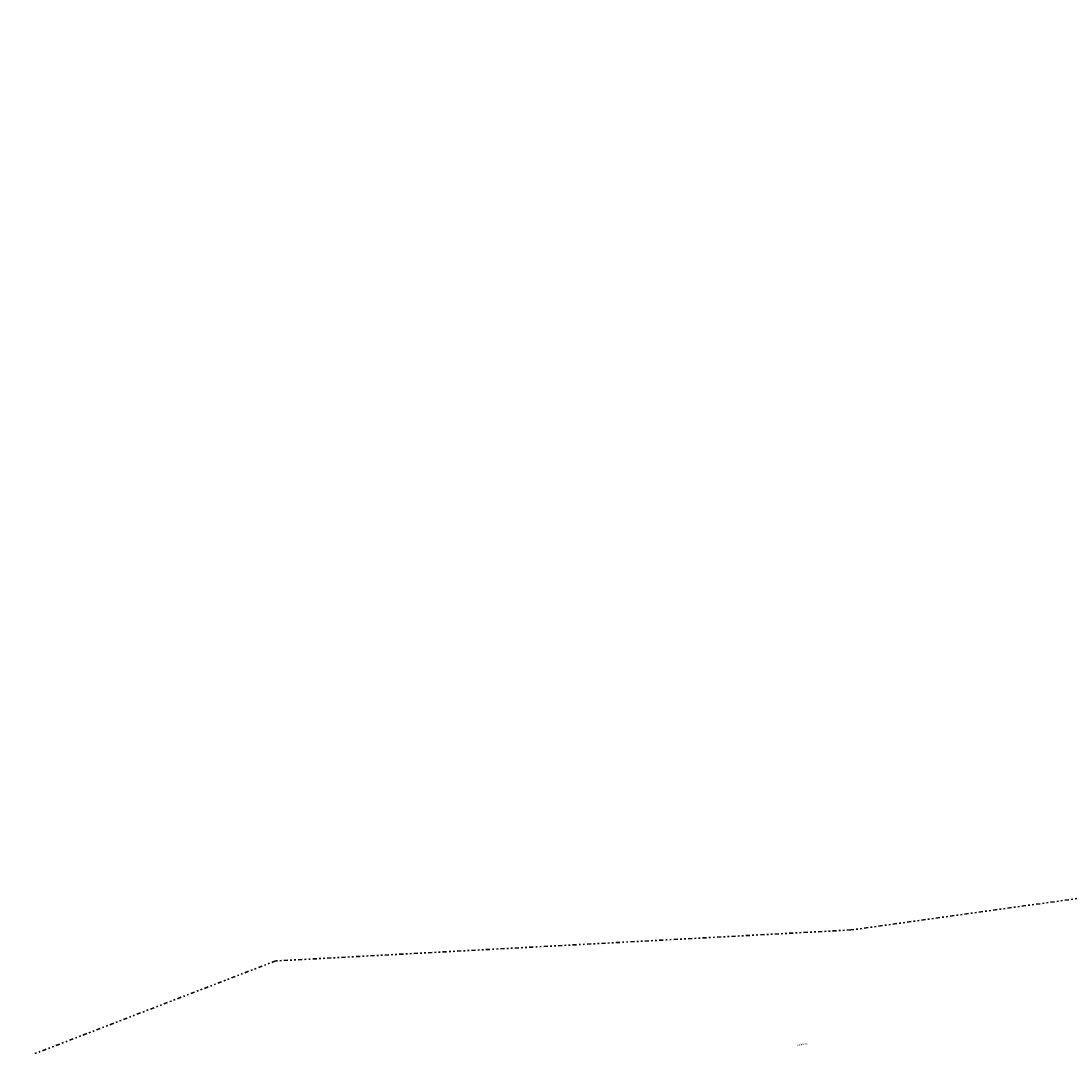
# Model space of a CAD drawing. Header units: metres. Extents: x 169249 to 194689, y 406250 to 412203.
# Tile 196 of 256: x 181418 to 182071, y 409424 to 410063. Entities that reach past the tile are written whole.
import ezdxf
from ezdxf.enums import TextEntityAlignment as Align

# ---------------------------------------------------------------- set-up
doc = ezdxf.new("R2010")
doc.units = ezdxf.units.M
doc.linetypes.add('BGT_NLCS_N264$0$AL-TEKENBLADGRENS', pattern=[11.5, 2.5, -1.5, 1, -1.5, 1, -1.5, 2.5])
doc.layers.add('BGT_NLCS_N264$0$Label_Openbareruimte', color=252, linetype='CONTINUOUS')
doc.layers.add('BGT_NLCS_N264$0$X-XX-AL-TEKENBLADGRENS-G', color=252, linetype='BGT_NLCS_N264$0$AL-TEKENBLADGRENS', lineweight=35)
doc.layers.add('X-XX-AL-REFERENTIE-G', color=7, linetype='CONTINUOUS', lineweight=18)
doc.styles.add('BGT_NLCS_N264$0$STANDARD', font='txt')

# ---------------------------------------------------------------- blocks, each defined once
blk = doc.blocks.new('BGT_NLCS_N264')
at = {"layer": 'BGT_NLCS_N264$0$X-XX-AL-TEKENBLADGRENS-G'}
blk.add_polyline3d([(184436.25, 410062.73, 0), (184183.19, 410038.13, 0), (183733.57, 409937.98, 0), (183392.76, 409722.85, 0), (183112.62, 409661.02, 0), (181934.11, 409497.18, 0), (181576.04, 409477.91, 0), (181380.5, 409402.69, 0), (181348.09, 409368.87, 0), (179688.8, 408537.47, 0), (179322.33, 408353.85, 0), (179291.54, 408424.26, 0), (179251.73, 408571.13, 0), (178950.57, 408481.9, 0), (179026.57, 408202.55, 0), (178645.17, 408015, 0), (178496.71, 408130.51, 0), (178197.01, 408003.27, 0), (177935.59, 407601.57, 0), (177344.78, 407184.52, 0), (176213.39, 406694.78, 0), (175774.26, 406688.92, 0)], dxfattribs=at)
at = {"layer": 'BGT_NLCS_N264$0$Label_Openbareruimte', "color": 252, "lineweight": 18, "style": 'BGT_NLCS_N264$0$STANDARD'}
blk.add_text('Arubaweg', height=1, rotation=11.42232, dxfattribs=at).set_placement((181903.85, 409425.95), align=Align.MIDDLE)

msp = doc.modelspace()

# ---------------------------------------------------------------- block references
at = {"layer": 'X-XX-AL-REFERENTIE-G'}
msp.add_blockref('BGT_NLCS_N264', (0, 0), dxfattribs=at)

doc.saveas('drawing.dxf')
